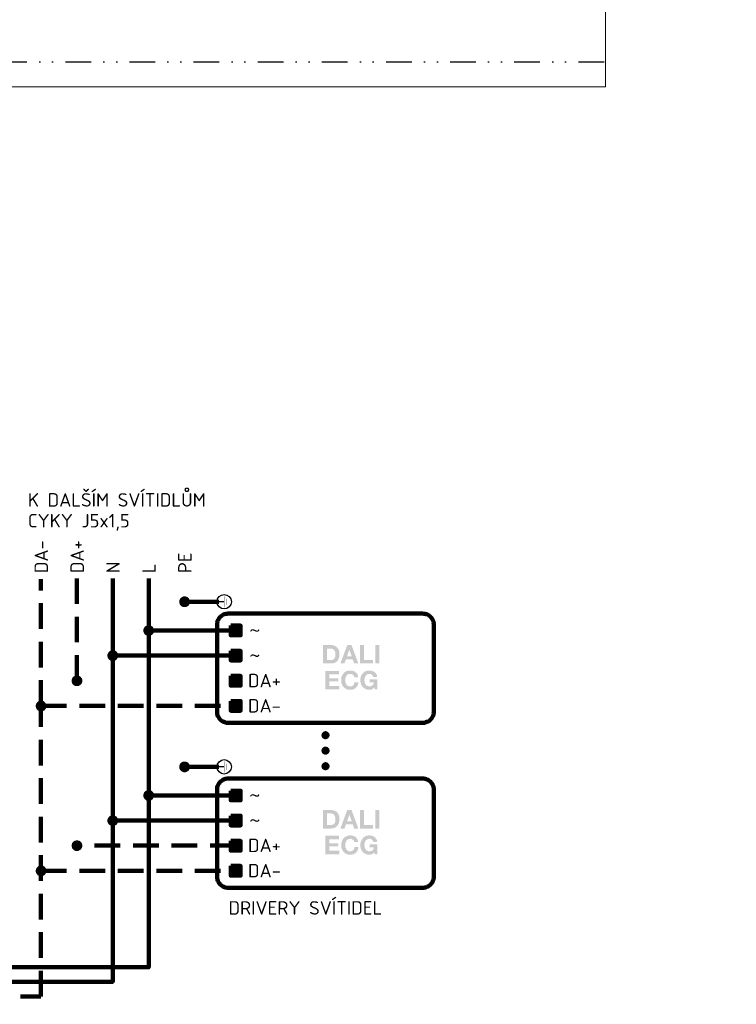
# Model space of a CAD drawing. Extents: x 171565 to 840288, y -737149 to -289557.
# Tile 28 of 59: x 423505 to 430491, y -354772 to -345178. Entities that reach past the tile are written whole.
import ezdxf

# ---------------------------------------------------------------- set-up
doc = ezdxf.new("R2010")
doc.units = 0
doc.header["$MEASUREMENT"] = 0
doc.header["$PDMODE"] = 1
for name, pattern in [('DASHDOT', [1, 0.5, -0.25, 0, -0.25]), ('DASHED2', [0.375, 0.25, -0.125]), ('DIVIDE2', [0.625, 0.25, -0.125, 0, -0.125, 0, -0.125])]:
    doc.linetypes.add(name, pattern=pattern)
for name, color, linetype in [('0_stavba', 7, 'Continuous'), ('3-ZDI_NADP', 1, 'DIVIDE2'), ('E1', 3, 'Continuous')]:
    doc.layers.add(name, color=color, linetype=linetype)
doc.layers.add('H', color=7, linetype='Continuous', lineweight=100)
doc.layers.add('P', color=250, linetype='Continuous', lineweight=100)
doc.styles.add('ad_popis', font='isocpeur.ttf')

# ---------------------------------------------------------------- blocks, each defined once
blk = doc.blocks.new('A$C2DB3110F')
at = {"color": 60}
blk.add_line((0, -216), (0, 0), dxfattribs=at)
for points, const_width in [([(219, -216), (-219, -216)], 20.8), ([(130, -294), (-130, -294)], 20.8), ([(66, -371), (-66, -371)], 10.5)]:
    blk.add_lwpolyline(points, dxfattribs=dict(at, const_width=const_width))

msp = doc.modelspace()

# ---------------------------------------------------------------- hatches: boundary and pattern name
at = {"layer": 'H', "linetype": 'Continuous'}
for points in [[(425112.8, -350797.9), (425123.2, -350797.9), (425133.6, -350802.1), (425141.9, -350806.3), (425150.3, -350812.5), (425156.5, -350820.8), (425160.7, -350829.2), (425164.9, -350839.6), (425164.9, -350850), (425164.9, -350860.4), (425160.7, -350870.8), (425156.5, -350879.2), (425150.3, -350887.5), (425141.9, -350893.8), (425133.6, -350897.9), (425123.2, -350902.1), (425112.8, -350902.1), (425102.4, -350902.1), (425091.9, -350897.9), (425083.6, -350893.8), (425075.3, -350887.5), (425069, -350879.2), (425064.9, -350870.8), (425060.7, -350860.4), (425060.7, -350850), (425060.7, -350839.6), (425064.9, -350829.2), (425069, -350820.8), (425075.3, -350812.5), (425083.6, -350806.3), (425091.9, -350802.1), (425102.4, -350797.9)], [(424762.8, -351078.3), (424773.2, -351078.3), (424783.6, -351082.4), (424791.9, -351086.6), (424800.3, -351092.9), (424806.5, -351101.2), (424810.7, -351109.5), (424814.9, -351119.9), (424814.9, -351130.4), (424814.9, -351140.8), (424810.7, -351151.2), (424806.5, -351159.5), (424800.3, -351167.9), (424791.9, -351174.1), (424783.6, -351178.3), (424773.2, -351182.4), (424762.8, -351182.4), (424752.4, -351182.4), (424741.9, -351178.3), (424733.6, -351174.1), (424725.3, -351167.9), (424719, -351159.5), (424714.9, -351151.2), (424710.7, -351140.8), (424710.7, -351130.4), (424710.7, -351119.9), (424714.9, -351109.5), (424719, -351101.2), (424725.3, -351092.9), (424733.6, -351086.6), (424741.9, -351082.4), (424752.4, -351078.3)], [(425562.8, -351082.4), (425562.8, -351176.2), (425658.6, -351176.2), (425658.6, -351082.4)], [(425841.9, -351126.2), (425837.8, -351132.4), (425833.6, -351136.6), (425827.4, -351140.8), (425819, -351142.9), (425808.6, -351140.8), (425798.2, -351136.6), (425787.8, -351130.4), (425781.5, -351130.4), (425775.3, -351128.3), (425769, -351130.4), (425764.9, -351134.5), (425762.8, -351138.7), (425758.6, -351142.9), (425752.4, -351134.5), (425756.5, -351128.3), (425760.7, -351122), (425769, -351117.9), (425777.4, -351117.9), (425787.8, -351119.9), (425791.9, -351119.9), (425798.2, -351124.1), (425804.4, -351126.2), (425808.6, -351128.3), (425814.9, -351130.4), (425819, -351130.4), (425823.2, -351130.4), (425827.4, -351126.2), (425831.5, -351122), (425835.7, -351115.8)], [(424412.8, -351322), (424423.2, -351324.1), (424433.6, -351326.2), (424441.9, -351330.4), (424450.3, -351336.6), (424456.5, -351344.9), (424460.7, -351353.3), (424464.9, -351363.7), (424464.9, -351374.1), (424464.9, -351384.5), (424460.7, -351394.9), (424456.5, -351403.3), (424450.3, -351411.6), (424441.9, -351417.9), (424433.6, -351424.1), (424423.2, -351426.2), (424412.8, -351428.3), (424402.4, -351426.2), (424391.9, -351424.1), (424383.6, -351417.9), (424375.3, -351411.6), (424369, -351403.3), (424364.9, -351394.9), (424360.7, -351384.5), (424360.7, -351374.1), (424360.7, -351363.7), (424364.9, -351353.3), (424369, -351344.9), (424375.3, -351336.6), (424383.6, -351330.4), (424391.9, -351326.2), (424402.4, -351324.1)], [(425562.8, -351328.3), (425562.8, -351422), (425658.6, -351422), (425658.6, -351328.3)], [(426502.4, -351417.9), (426537.8, -351417.9), (426546.1, -351417.9), (426554.4, -351415.8), (426562.8, -351411.6), (426569, -351405.4), (426575.3, -351399.1), (426579.4, -351388.7), (426581.5, -351384.5), (426581.5, -351378.3), (426583.6, -351372), (426583.6, -351363.7), (426583.6, -351357.4), (426581.5, -351351.2), (426581.5, -351344.9), (426579.4, -351340.8), (426577.4, -351330.4), (426571.1, -351322), (426564.9, -351313.7), (426556.5, -351309.5), (426550.3, -351307.4), (426544, -351305.4), (426537.8, -351305.4), (426531.5, -351305.4), (426502.4, -351305.4), (426502.4, -351417.9), (426462.8, -351272), (426539.9, -351272), (426550.3, -351272), (426558.6, -351274.1), (426564.9, -351274.1), (426573.2, -351278.3), (426579.4, -351280.4), (426587.8, -351284.5), (426594, -351288.7), (426598.2, -351294.9), (426604.4, -351299.1), (426608.6, -351307.4), (426612.8, -351313.7), (426616.9, -351322), (426619, -351330.4), (426621.1, -351340.8), (426621.1, -351349.1), (426623.2, -351361.6), (426621.1, -351369.9), (426621.1, -351380.4), (426619, -351388.7), (426616.9, -351397), (426614.9, -351405.4), (426610.7, -351411.6), (426606.5, -351419.9), (426602.4, -351426.2), (426596.1, -351432.4), (426589.9, -351436.6), (426583.6, -351440.8), (426577.4, -351444.9), (426569, -351447), (426560.7, -351449.1), (426550.3, -351451.2), (426539.9, -351451.2), (426462.8, -351451.2), (426462.8, -351272)], [(426696.1, -351382.4), (426741.9, -351382.4), (426719, -351315.8), (426696.1, -351382.4), (426698.2, -351272), (426739.9, -351272), (426806.5, -351451.2), (426764.9, -351451.2), (426752.4, -351411.6), (426685.7, -351411.6), (426671.1, -351451.2), (426631.5, -351451.2), (426698.2, -351272)], [(426823.2, -351272), (426862.8, -351272), (426862.8, -351417.9), (426950.3, -351417.9), (426950.3, -351451.2), (426823.2, -351451.2)], [(426971.1, -351272), (426971.1, -351451.2), (427010.7, -351451.2), (427010.7, -351272)], [(425841.9, -351369.9), (425837.8, -351376.2), (425833.6, -351382.4), (425827.4, -351386.6), (425819, -351386.6), (425808.6, -351386.6), (425798.2, -351380.4), (425787.8, -351376.2), (425781.5, -351374.1), (425775.3, -351374.1), (425769, -351374.1), (425764.9, -351378.3), (425762.8, -351382.4), (425758.6, -351388.7), (425752.4, -351378.3), (425756.5, -351372), (425760.7, -351367.9), (425769, -351363.7), (425777.4, -351361.6), (425781.5, -351361.6), (425787.8, -351363.7), (425791.9, -351365.8), (425798.2, -351367.9), (425804.4, -351369.9), (425808.6, -351372), (425814.9, -351374.1), (425819, -351376.2), (425823.2, -351374.1), (425827.4, -351369.9), (425831.5, -351365.8), (425835.7, -351361.6)], [(426483.6, -351524.1), (426619, -351524.1), (426619, -351557.4), (426523.2, -351557.4), (426523.2, -351594.9), (426610.7, -351594.9), (426610.7, -351626.2), (426523.2, -351626.2), (426523.2, -351669.9), (426621.1, -351669.9), (426621.1, -351703.3), (426483.6, -351703.3)], [(426766.9, -351584.5), (426764.9, -351578.3), (426762.8, -351572), (426758.6, -351565.8), (426754.4, -351561.6), (426748.2, -351557.4), (426741.9, -351555.4), (426735.7, -351553.3), (426727.4, -351553.3), (426721.1, -351553.3), (426714.9, -351553.3), (426704.4, -351557.4), (426696.1, -351563.7), (426689.9, -351572), (426685.7, -351580.4), (426681.5, -351590.8), (426679.4, -351603.3), (426679.4, -351613.7), (426679.4, -351626.2), (426681.5, -351636.6), (426685.7, -351647), (426689.9, -351655.4), (426696.1, -351663.7), (426704.4, -351669.9), (426714.9, -351672), (426721.1, -351674.1), (426727.4, -351674.1), (426735.7, -351674.1), (426744, -351672), (426750.3, -351667.9), (426756.5, -351663.7), (426760.7, -351657.4), (426764.9, -351651.2), (426766.9, -351642.9), (426769, -351634.5), (426806.5, -351634.5), (426806.5, -351642.9), (426804.4, -351649.1), (426802.4, -351657.4), (426798.2, -351663.7), (426796.1, -351672), (426791.9, -351676.2), (426787.8, -351682.4), (426781.5, -351686.6), (426777.4, -351692.9), (426771.1, -351697), (426764.9, -351699.1), (426758.6, -351703.3), (426750.3, -351705.4), (426744, -351705.4), (426735.7, -351707.4), (426727.4, -351707.4), (426716.9, -351707.4), (426708.6, -351705.4), (426698.2, -351703.3), (426689.9, -351701.2), (426683.6, -351697), (426675.3, -351690.8), (426669, -351686.6), (426662.8, -351680.4), (426658.6, -351674.1), (426652.4, -351665.8), (426648.2, -351659.5), (426646.1, -351651.2), (426641.9, -351642.9), (426641.9, -351632.4), (426639.9, -351624.1), (426639.9, -351613.7), (426639.9, -351603.3), (426641.9, -351594.9), (426641.9, -351584.5), (426646.1, -351576.2), (426648.2, -351567.9), (426652.4, -351561.6), (426658.6, -351553.3), (426662.8, -351547), (426669, -351540.8), (426675.3, -351534.5), (426683.6, -351530.4), (426689.9, -351526.2), (426698.2, -351524.1), (426708.6, -351522), (426716.9, -351519.9), (426727.4, -351519.9), (426735.7, -351519.9), (426741.9, -351519.9), (426748.2, -351522), (426756.5, -351524.1), (426762.8, -351526.2), (426769, -351528.3), (426773.2, -351532.4), (426779.4, -351536.6), (426783.6, -351540.8), (426789.9, -351544.9), (426794, -351551.2), (426796.1, -351555.4), (426800.3, -351561.6), (426802.4, -351569.9), (426804.4, -351576.2), (426804.4, -351584.5)], [(426962.8, -351682.4), (426958.6, -351688.7), (426952.4, -351694.9), (426946.1, -351699.1), (426939.9, -351701.2), (426933.6, -351705.4), (426927.4, -351705.4), (426921.1, -351707.4), (426914.9, -351707.4), (426904.4, -351707.4), (426894, -351705.4), (426885.7, -351703.3), (426877.4, -351701.2), (426869, -351697), (426862.8, -351690.8), (426854.4, -351686.6), (426850.3, -351680.4), (426844, -351674.1), (426839.9, -351665.8), (426835.7, -351659.5), (426831.5, -351651.2), (426829.4, -351642.9), (426827.4, -351632.4), (426827.4, -351624.1), (426825.3, -351613.7), (426827.4, -351603.3), (426827.4, -351594.9), (426829.4, -351584.5), (426831.5, -351576.2), (426835.7, -351567.9), (426839.9, -351561.6), (426844, -351553.3), (426850.3, -351547), (426854.4, -351540.8), (426862.8, -351534.5), (426869, -351530.4), (426877.4, -351526.2), (426885.7, -351524.1), (426894, -351522), (426904.4, -351519.9), (426914.9, -351519.9), (426921.1, -351519.9), (426927.4, -351519.9), (426935.7, -351522), (426941.9, -351524.1), (426948.2, -351526.2), (426954.4, -351528.3), (426958.6, -351532.4), (426964.9, -351534.5), (426969, -351540.8), (426973.2, -351544.9), (426977.4, -351549.1), (426981.5, -351555.4), (426985.7, -351561.6), (426987.8, -351567.9), (426989.9, -351574.1), (426989.9, -351582.4), (426952.4, -351582.4), (426950.3, -351576.2), (426946.1, -351569.9), (426944, -351563.7), (426937.8, -351559.5), (426933.6, -351557.4), (426927.4, -351553.3), (426921.1, -351553.3), (426914.9, -351553.3), (426908.6, -351553.3), (426902.4, -351553.3), (426891.9, -351557.4), (426883.6, -351563.7), (426877.4, -351572), (426871.1, -351580.4), (426869, -351590.8), (426866.9, -351603.3), (426864.9, -351613.7), (426866.9, -351626.2), (426869, -351636.6), (426871.1, -351647), (426877.4, -351655.4), (426883.6, -351663.7), (426891.9, -351669.9), (426902.4, -351672), (426908.6, -351674.1), (426914.9, -351674.1), (426923.2, -351674.1), (426931.5, -351672), (426937.8, -351667.9), (426944, -351663.7), (426950.3, -351659.5), (426952.4, -351651.2), (426956.5, -351644.9), (426956.5, -351634.5), (426916.9, -351634.5), (426916.9, -351605.4), (426991.9, -351605.4), (426991.9, -351703.3), (426966.9, -351703.3)], [(425562.8, -351572), (425562.8, -351665.8), (425658.6, -351665.8), (425658.6, -351572)], [(425562.8, -351817.9), (425562.8, -351911.6), (425658.6, -351911.6), (425658.6, -351817.9)], [(426485.7, -352109.5), (426494, -352111.6), (426500.3, -352113.7), (426508.6, -352117.9), (426512.8, -352122), (426519, -352128.3), (426523.2, -352134.5), (426525.3, -352140.8), (426525.3, -352149.1), (426525.3, -352157.4), (426523.2, -352165.8), (426519, -352172), (426512.8, -352178.3), (426508.6, -352182.4), (426500.3, -352186.6), (426494, -352188.7), (426485.7, -352188.7), (426477.4, -352188.7), (426471.1, -352186.6), (426464.9, -352182.4), (426458.6, -352178.3), (426452.4, -352172), (426450.3, -352165.8), (426448.2, -352157.4), (426446.1, -352149.1), (426448.2, -352140.8), (426450.3, -352134.5), (426452.4, -352128.3), (426458.6, -352122), (426464.9, -352117.9), (426471.1, -352113.7), (426477.4, -352111.6)], [(426485.7, -352261.6), (426494, -352261.6), (426500.3, -352263.7), (426508.6, -352267.9), (426512.8, -352272), (426519, -352278.3), (426523.2, -352284.5), (426525.3, -352292.9), (426525.3, -352301.2), (426525.3, -352309.5), (426523.2, -352315.8), (426519, -352322), (426512.8, -352328.3), (426508.6, -352332.4), (426500.3, -352336.6), (426494, -352338.7), (426485.7, -352340.8), (426477.4, -352338.7), (426471.1, -352336.6), (426464.9, -352332.4), (426458.6, -352328.3), (426452.4, -352322), (426450.3, -352315.8), (426448.2, -352309.5), (426446.1, -352301.2), (426448.2, -352292.9), (426450.3, -352284.5), (426452.4, -352278.3), (426458.6, -352272), (426464.9, -352267.9), (426471.1, -352263.7), (426477.4, -352261.6)], [(425112.8, -352406.3), (425123.2, -352406.3), (425133.6, -352410.4), (425141.9, -352414.6), (425150.3, -352420.8), (425156.5, -352429.2), (425160.7, -352437.5), (425164.9, -352447.9), (425164.9, -352458.3), (425164.9, -352468.8), (425160.7, -352479.2), (425156.5, -352487.5), (425150.3, -352495.8), (425141.9, -352502.1), (425133.6, -352506.3), (425123.2, -352510.4), (425112.8, -352510.4), (425102.4, -352510.4), (425091.9, -352506.3), (425083.6, -352502.1), (425075.3, -352495.8), (425069, -352487.5), (425064.9, -352479.2), (425060.7, -352468.8), (425060.7, -352458.3), (425060.7, -352447.9), (425064.9, -352437.5), (425069, -352429.2), (425075.3, -352420.8), (425083.6, -352414.6), (425091.9, -352410.4), (425102.4, -352406.3)], [(426485.7, -352411.6), (426494, -352413.7), (426500.3, -352415.8), (426508.6, -352417.9), (426512.8, -352424.1), (426519, -352430.4), (426523.2, -352436.6), (426525.3, -352442.9), (426525.3, -352451.2), (426525.3, -352459.5), (426523.2, -352467.9), (426519, -352474.1), (426512.8, -352480.4), (426508.6, -352484.5), (426500.3, -352488.7), (426494, -352490.8), (426485.7, -352490.8), (426477.4, -352490.8), (426471.1, -352488.7), (426464.9, -352484.5), (426458.6, -352480.4), (426452.4, -352474.1), (426450.3, -352467.9), (426448.2, -352459.5), (426446.1, -352451.2), (426448.2, -352442.9), (426450.3, -352436.6), (426452.4, -352430.4), (426458.6, -352424.1), (426464.9, -352417.9), (426471.1, -352415.8), (426477.4, -352413.7)], [(424762.8, -352684.5), (424773.2, -352686.6), (424783.6, -352688.7), (424791.9, -352692.9), (424800.3, -352699.1), (424806.5, -352707.4), (424810.7, -352715.8), (424814.9, -352726.2), (424814.9, -352736.6), (424814.9, -352747), (424810.7, -352757.4), (424806.5, -352765.8), (424800.3, -352774.1), (424791.9, -352780.4), (424783.6, -352786.6), (424773.2, -352788.7), (424762.8, -352790.8), (424752.4, -352788.7), (424741.9, -352786.6), (424733.6, -352780.4), (424725.3, -352774.1), (424719, -352765.8), (424714.9, -352757.4), (424710.7, -352747), (424710.7, -352736.6), (424710.7, -352726.2), (424714.9, -352715.8), (424719, -352707.4), (424725.3, -352699.1), (424733.6, -352692.9), (424741.9, -352688.7), (424752.4, -352686.6)], [(425562.8, -352690.8), (425562.8, -352784.5), (425658.6, -352784.5), (425658.6, -352690.8)], [(425841.9, -352732.4), (425837.8, -352738.7), (425833.6, -352744.9), (425827.4, -352749.1), (425819, -352749.1), (425808.6, -352749.1), (425798.2, -352742.9), (425787.8, -352738.7), (425781.5, -352736.6), (425775.3, -352736.6), (425769, -352736.6), (425764.9, -352740.8), (425762.8, -352744.9), (425758.6, -352751.2), (425752.4, -352740.8), (425756.5, -352734.5), (425760.7, -352730.4), (425769, -352726.2), (425777.4, -352724.1), (425781.5, -352724.1), (425787.8, -352726.2), (425791.9, -352728.3), (425798.2, -352730.4), (425804.4, -352732.4), (425808.6, -352734.5), (425814.9, -352736.6), (425819, -352738.7), (425823.2, -352736.6), (425827.4, -352732.4), (425831.5, -352728.3), (425835.7, -352724.1)], [(426502.4, -353026.2), (426537.8, -353026.2), (426546.1, -353024.1), (426554.4, -353022), (426562.8, -353019.9), (426569, -353013.7), (426575.3, -353005.4), (426579.4, -352997), (426581.5, -352990.8), (426581.5, -352984.5), (426583.6, -352978.3), (426583.6, -352972), (426583.6, -352965.8), (426581.5, -352959.5), (426581.5, -352953.3), (426579.4, -352947), (426577.4, -352936.6), (426571.1, -352928.3), (426564.9, -352922), (426556.5, -352915.8), (426550.3, -352913.7), (426544, -352913.7), (426537.8, -352911.6), (426531.5, -352911.6), (426502.4, -352911.6), (426502.4, -353026.2), (426462.8, -352878.3), (426539.9, -352878.3), (426550.3, -352880.4), (426558.6, -352880.4), (426564.9, -352882.4), (426573.2, -352884.5), (426579.4, -352888.7), (426587.8, -352890.8), (426594, -352897), (426598.2, -352901.2), (426604.4, -352907.4), (426608.6, -352913.7), (426612.8, -352919.9), (426616.9, -352928.3), (426619, -352936.6), (426621.1, -352947), (426621.1, -352957.4), (426623.2, -352967.9), (426621.1, -352978.3), (426621.1, -352986.6), (426619, -352994.9), (426616.9, -353003.3), (426614.9, -353011.6), (426610.7, -353019.9), (426606.5, -353026.2), (426602.4, -353032.4), (426596.1, -353038.7), (426589.9, -353042.9), (426583.6, -353049.1), (426577.4, -353051.2), (426569, -353055.4), (426560.7, -353057.4), (426550.3, -353057.4), (426539.9, -353059.5), (426462.8, -353059.5), (426462.8, -352878.3)], [(426696.1, -352988.7), (426741.9, -352988.7), (426719, -352924.1), (426696.1, -352988.7), (426698.2, -352878.3), (426739.9, -352878.3), (426806.5, -353059.5), (426764.9, -353059.5), (426752.4, -353017.9), (426685.7, -353017.9), (426671.1, -353059.5), (426631.5, -353059.5), (426698.2, -352878.3)], [(426823.2, -352878.3), (426862.8, -352878.3), (426862.8, -353026.2), (426950.3, -353026.2), (426950.3, -353059.5), (426823.2, -353059.5)], [(426971.1, -352878.3), (426971.1, -353059.5), (427010.7, -353059.5), (427010.7, -352878.3)], [(424412.8, -352930.4), (424423.2, -352930.4), (424433.6, -352934.5), (424441.9, -352938.7), (424450.3, -352944.9), (424456.5, -352953.3), (424460.7, -352961.6), (424464.9, -352972), (424464.9, -352982.4), (424464.9, -352992.9), (424460.7, -353003.3), (424456.5, -353011.6), (424450.3, -353019.9), (424441.9, -353026.2), (424433.6, -353030.4), (424423.2, -353034.5), (424412.8, -353034.5), (424402.4, -353034.5), (424391.9, -353030.4), (424383.6, -353026.2), (424375.3, -353019.9), (424369, -353011.6), (424364.9, -353003.3), (424360.7, -352992.9), (424360.7, -352982.4), (424360.7, -352972), (424364.9, -352961.6), (424369, -352953.3), (424375.3, -352944.9), (424383.6, -352938.7), (424391.9, -352934.5), (424402.4, -352930.4)], [(425562.8, -352934.5), (425562.8, -353028.3), (425658.6, -353028.3), (425658.6, -352934.5)], [(425841.9, -352978.3), (425837.8, -352984.5), (425833.6, -352988.7), (425827.4, -352992.9), (425819, -352994.9), (425808.6, -352992.9), (425798.2, -352988.7), (425787.8, -352982.4), (425781.5, -352980.4), (425775.3, -352980.4), (425769, -352982.4), (425764.9, -352984.5), (425762.8, -352990.8), (425758.6, -352994.9), (425752.4, -352986.6), (425756.5, -352980.4), (425760.7, -352974.1), (425769, -352969.9), (425777.4, -352967.9), (425787.8, -352969.9), (425791.9, -352972), (425798.2, -352974.1), (425804.4, -352978.3), (425808.6, -352980.4), (425814.9, -352982.4), (425819, -352982.4), (425823.2, -352982.4), (425827.4, -352978.3), (425831.5, -352974.1), (425835.7, -352967.9)], [(426483.6, -353130.4), (426619, -353130.4), (426619, -353163.7), (426523.2, -353163.7), (426523.2, -353203.3), (426610.7, -353203.3), (426610.7, -353232.4), (426523.2, -353232.4), (426523.2, -353276.2), (426621.1, -353276.2), (426621.1, -353309.5), (426483.6, -353309.5)], [(426766.9, -353190.8), (426764.9, -353184.5), (426762.8, -353178.3), (426758.6, -353174.1), (426754.4, -353167.9), (426748.2, -353165.8), (426741.9, -353161.6), (426735.7, -353159.5), (426727.4, -353159.5), (426721.1, -353159.5), (426714.9, -353161.6), (426704.4, -353165.8), (426696.1, -353169.9), (426689.9, -353178.3), (426685.7, -353188.7), (426681.5, -353199.1), (426679.4, -353209.5), (426679.4, -353222), (426679.4, -353232.4), (426681.5, -353242.9), (426685.7, -353253.3), (426689.9, -353261.6), (426696.1, -353269.9), (426704.4, -353276.2), (426714.9, -353280.4), (426721.1, -353280.4), (426727.4, -353282.4), (426735.7, -353280.4), (426744, -353278.3), (426750.3, -353274.1), (426756.5, -353269.9), (426760.7, -353263.7), (426764.9, -353257.4), (426766.9, -353249.1), (426769, -353240.8), (426806.5, -353240.8), (426806.5, -353249.1), (426804.4, -353257.4), (426802.4, -353263.7), (426798.2, -353272), (426796.1, -353278.3), (426791.9, -353284.5), (426787.8, -353290.8), (426781.5, -353294.9), (426777.4, -353299.1), (426771.1, -353303.3), (426764.9, -353307.4), (426758.6, -353309.5), (426750.3, -353311.6), (426744, -353313.7), (426735.7, -353313.7), (426727.4, -353313.7), (426716.9, -353313.7), (426708.6, -353313.7), (426698.2, -353309.5), (426689.9, -353307.4), (426683.6, -353303.3), (426675.3, -353299.1), (426669, -353292.9), (426662.8, -353286.6), (426658.6, -353280.4), (426652.4, -353274.1), (426648.2, -353265.8), (426646.1, -353257.4), (426641.9, -353249.1), (426641.9, -353240.8), (426639.9, -353230.4), (426639.9, -353222), (426639.9, -353211.6), (426641.9, -353201.2), (426641.9, -353192.9), (426646.1, -353184.5), (426648.2, -353176.2), (426652.4, -353167.9), (426658.6, -353159.5), (426662.8, -353153.3), (426669, -353147), (426675.3, -353142.9), (426683.6, -353138.7), (426689.9, -353134.5), (426698.2, -353130.4), (426708.6, -353128.3), (426716.9, -353126.2), (426727.4, -353126.2), (426735.7, -353126.2), (426741.9, -353128.3), (426748.2, -353128.3), (426756.5, -353130.4), (426762.8, -353132.4), (426769, -353136.6), (426773.2, -353138.7), (426779.4, -353142.9), (426783.6, -353147), (426789.9, -353153.3), (426794, -353157.4), (426796.1, -353163.7), (426800.3, -353169.9), (426802.4, -353176.2), (426804.4, -353184.5), (426804.4, -353190.8)], [(426962.8, -353290.8), (426958.6, -353297), (426952.4, -353301.2), (426946.1, -353305.4), (426939.9, -353309.5), (426933.6, -353311.6), (426927.4, -353313.7), (426921.1, -353313.7), (426914.9, -353313.7), (426904.4, -353313.7), (426894, -353313.7), (426885.7, -353309.5), (426877.4, -353307.4), (426869, -353303.3), (426862.8, -353299.1), (426854.4, -353292.9), (426850.3, -353286.6), (426844, -353280.4), (426839.9, -353274.1), (426835.7, -353265.8), (426831.5, -353257.4), (426829.4, -353249.1), (426827.4, -353240.8), (426827.4, -353230.4), (426825.3, -353222), (426827.4, -353211.6), (426827.4, -353201.2), (426829.4, -353192.9), (426831.5, -353184.5), (426835.7, -353176.2), (426839.9, -353167.9), (426844, -353159.5), (426850.3, -353153.3), (426854.4, -353147), (426862.8, -353142.9), (426869, -353138.7), (426877.4, -353134.5), (426885.7, -353130.4), (426894, -353128.3), (426904.4, -353126.2), (426914.9, -353126.2), (426921.1, -353126.2), (426927.4, -353128.3), (426935.7, -353128.3), (426941.9, -353130.4), (426948.2, -353132.4), (426954.4, -353136.6), (426958.6, -353138.7), (426964.9, -353142.9), (426969, -353147), (426973.2, -353151.2), (426977.4, -353157.4), (426981.5, -353161.6), (426985.7, -353167.9), (426987.8, -353176.2), (426989.9, -353182.4), (426989.9, -353190.8), (426952.4, -353190.8), (426950.3, -353182.4), (426946.1, -353176.2), (426944, -353172), (426937.8, -353167.9), (426933.6, -353163.7), (426927.4, -353161.6), (426921.1, -353159.5), (426914.9, -353159.5), (426908.6, -353159.5), (426902.4, -353161.6), (426891.9, -353165.8), (426883.6, -353169.9), (426877.4, -353178.3), (426871.1, -353188.7), (426869, -353199.1), (426866.9, -353209.5), (426864.9, -353222), (426866.9, -353232.4), (426869, -353242.9), (426871.1, -353253.3), (426877.4, -353261.6), (426883.6, -353269.9), (426891.9, -353276.2), (426902.4, -353280.4), (426908.6, -353280.4), (426914.9, -353282.4), (426923.2, -353280.4), (426931.5, -353278.3), (426937.8, -353276.2), (426944, -353272), (426950.3, -353265.8), (426952.4, -353259.5), (426956.5, -353251.2), (426956.5, -353242.9), (426916.9, -353242.9), (426916.9, -353213.7), (426991.9, -353213.7), (426991.9, -353309.5), (426966.9, -353309.5)], [(425562.8, -353180.4), (425562.8, -353274.1), (425658.6, -353274.1), (425658.6, -353180.4)], [(425562.8, -353424.1), (425562.8, -353517.9), (425658.6, -353517.9), (425658.6, -353424.1)]]:
    msp.add_hatch(color=0, dxfattribs=at).paths.add_polyline_path(points)
at = {"layer": 'H', "linetype": 'DASHDOT'}
for points in [[(424062.8, -351567.9), (424073.2, -351569.9), (424083.6, -351572), (424091.9, -351576.2), (424100.3, -351582.4), (424106.5, -351590.8), (424112.8, -351599.1), (424114.9, -351609.5), (424116.9, -351619.9), (424114.9, -351630.4), (424112.8, -351640.8), (424106.5, -351649.1), (424100.3, -351657.4), (424091.9, -351663.7), (424083.6, -351667.9), (424073.2, -351672), (424062.8, -351672), (424052.4, -351672), (424044, -351667.9), (424033.6, -351663.7), (424027.4, -351657.4), (424019, -351649.1), (424014.9, -351640.8), (424012.8, -351630.4), (424010.7, -351619.9), (424012.8, -351609.5), (424014.9, -351599.1), (424019, -351590.8), (424027.4, -351582.4), (424033.6, -351576.2), (424044, -351572), (424052.4, -351569.9)], [(423712.8, -351811.6), (423725.3, -351813.7), (423733.6, -351815.8), (423744, -351822), (423750.3, -351828.3), (423756.5, -351836.6), (423762.8, -351844.9), (423764.9, -351855.4), (423766.9, -351865.8), (423764.9, -351876.2), (423762.8, -351886.6), (423756.5, -351894.9), (423750.3, -351903.3), (423744, -351909.5), (423733.6, -351913.7), (423725.3, -351915.8), (423712.8, -351917.9), (423702.4, -351915.8), (423694, -351913.7), (423683.6, -351909.5), (423677.4, -351903.3), (423671.1, -351894.9), (423664.9, -351886.6), (423662.8, -351876.2), (423660.7, -351865.8), (423662.8, -351855.4), (423664.9, -351844.9), (423671.1, -351836.6), (423677.4, -351828.3), (423683.6, -351822), (423694, -351815.8), (423702.4, -351813.7)], [(424062.8, -353174.1), (424073.2, -353176.2), (424083.6, -353178.3), (424091.9, -353182.4), (424100.3, -353188.7), (424106.5, -353197), (424112.8, -353205.4), (424114.9, -353215.8), (424116.9, -353226.2), (424114.9, -353236.6), (424112.8, -353247), (424106.5, -353255.4), (424100.3, -353263.7), (424091.9, -353269.9), (424083.6, -353274.1), (424073.2, -353278.3), (424062.8, -353278.3), (424052.4, -353278.3), (424044, -353274.1), (424033.6, -353269.9), (424027.4, -353263.7), (424019, -353255.4), (424014.9, -353247), (424012.8, -353236.6), (424010.7, -353226.2), (424012.8, -353215.8), (424014.9, -353205.4), (424019, -353197), (424027.4, -353188.7), (424033.6, -353182.4), (424044, -353178.3), (424052.4, -353176.2)], [(423712.8, -353417.9), (423725.3, -353419.9), (423733.6, -353422), (423744, -353428.3), (423750.3, -353434.5), (423756.5, -353442.9), (423762.8, -353451.2), (423764.9, -353461.6), (423766.9, -353472), (423764.9, -353482.4), (423762.8, -353492.9), (423756.5, -353501.2), (423750.3, -353509.5), (423744, -353515.8), (423733.6, -353519.9), (423725.3, -353522), (423712.8, -353524.1), (423702.4, -353522), (423694, -353519.9), (423683.6, -353515.8), (423677.4, -353509.5), (423671.1, -353501.2), (423664.9, -353492.9), (423662.8, -353482.4), (423660.7, -353472), (423662.8, -353461.6), (423664.9, -353451.2), (423671.1, -353442.9), (423677.4, -353434.5), (423683.6, -353428.3), (423694, -353422), (423702.4, -353419.9)]]:
    msp.add_hatch(color=0, dxfattribs=at).paths.add_polyline_path(points)

# ---------------------------------------------------------------- linework, layer by layer
at = {"layer": '0_stavba', "linetype": 'Continuous', "lineweight": 0, "ltscale": 300}
for p in [(429214.1, -344258.4, -1723.8), (421864.1, -345833.4, -1723.8)]:
    msp.add_line(p, (429214.1, -345833.4, -1723.8), dxfattribs=at)
for p in [(426245.9, -353692.1, -2547.6), (426605.9, -353692.1, -2547.6), (426605.9, -353692.1, -2547.6), (426965.9, -353692.1, -2547.6), (427325.9, -353692.1, -2547.6), (427685.9, -353692.1, -2547.6), (428045.9, -353692.1, -2547.6), (425275.9, -354522.2, 747.6), (428075.9, -354522.2, 747.6), (426375.9, -354772.2, -1723.8), (430490.9, -354722.2, -1723.8)]:
    msp.add_point(p, dxfattribs=at)
at = {"layer": '3-ZDI_NADP', "color": 7, "ltscale": 1000}
msp.add_line((403944.1, -345588.4, -2547.6), (429214.1, -345588.4, -2547.6), dxfattribs=at)
at = {"layer": 'E1', "color": 7}
for centre in [(425498.3, -350849.6, 900), (425498.3, -352457.9, 900)]:
    msp.add_circle(centre, 70.2, dxfattribs=at)
at = {"layer": 'P', "color": 0, "linetype": 'DASHED2', "ltscale": 1000}
for p, q in [((423712.8, -351863.7, 900), (423712.8, -350628.8, 900)), ((424062.8, -351619.9, 900), (424062.8, -350623.9, 900))]:
    msp.add_line(p, q, dxfattribs=at)
at = {"layer": 'P', "color": 0, "linetype": 'Continuous', "elevation": 900}
for points in [[(420826.8, -353930.4), (420826.8, -354552.9), (424412.8, -354552.9), (424412.8, -350624.1)], [(421087.2, -353930.4), (421087.2, -354411.2), (424762.8, -354411.2), (424762.8, -350624.1)], [(425112.8, -350850), (425447.4, -350850)], [(427433.6, -350963.7), (427444, -350965.8), (427454.4, -350965.8), (427464.9, -350969.9), (427475.3, -350972), (427485.7, -350978.3), (427494, -350982.4), (427502.4, -350988.7), (427510.7, -350997), (427516.9, -351003.3), (427523.2, -351011.6), (427529.4, -351022), (427533.6, -351030.4), (427537.8, -351040.8), (427539.9, -351051.2), (427541.9, -351061.6), (427541.9, -351074.1), (427541.9, -351919.9), (427541.9, -351932.4), (427539.9, -351942.9), (427537.8, -351953.3), (427533.6, -351963.7), (427529.4, -351972), (427523.2, -351982.4), (427516.9, -351990.8), (427510.7, -351997), (427502.4, -352005.4), (427494, -352011.6), (427485.7, -352015.8), (427475.3, -352019.9), (427464.9, -352024.1), (427454.4, -352028.3), (427444, -352028.3), (427433.6, -352030.4), (425537.8, -352030.4), (425527.4, -352028.3), (425516.9, -352028.3), (425506.5, -352024.1), (425496.1, -352019.9), (425485.7, -352015.8), (425477.4, -352011.6), (425469, -352005.4), (425460.7, -351997), (425454.4, -351990.8), (425448.2, -351982.4), (425441.9, -351972), (425437.8, -351963.7), (425433.6, -351953.3), (425431.5, -351942.9), (425429.4, -351932.4), (425429.4, -351919.9), (425429.4, -351074.1), (425429.4, -351061.6), (425431.5, -351051.2), (425433.6, -351040.8), (425437.8, -351030.4), (425441.9, -351022), (425448.2, -351011.6), (425454.4, -351003.3), (425460.7, -350997), (425469, -350988.7), (425477.4, -350982.4), (425485.7, -350978.3), (425496.1, -350972), (425506.5, -350969.9), (425516.9, -350965.8), (425527.4, -350965.8), (425537.8, -350963.7), (427433.6, -350963.7)], [(424762.8, -351130.4), (425610.7, -351130.4)], [(425562.8, -351082.4), (425562.8, -351176.2), (425658.6, -351176.2), (425658.6, -351082.4), (425562.8, -351082.4)], [(425562.8, -351328.3), (425562.8, -351422), (425658.6, -351422), (425658.6, -351328.3), (425562.8, -351328.3)], [(424412.8, -351374.1), (425610.7, -351374.1)], [(425562.8, -351572), (425562.8, -351665.8), (425658.6, -351665.8), (425658.6, -351572), (425562.8, -351572)], [(425562.8, -351817.9), (425562.8, -351911.6), (425658.6, -351911.6), (425658.6, -351817.9), (425562.8, -351817.9)], [(425112.8, -352458.3), (425447.4, -352458.3)], [(427433.6, -352572), (427444, -352572), (427454.4, -352574.1), (427464.9, -352576.2), (427475.3, -352580.4), (427485.7, -352584.5), (427494, -352590.8), (427502.4, -352597), (427510.7, -352603.3), (427516.9, -352611.6), (427523.2, -352619.9), (427529.4, -352628.3), (427533.6, -352638.7), (427537.8, -352647), (427539.9, -352657.4), (427541.9, -352669.9), (427541.9, -352680.4), (427541.9, -353528.3), (427541.9, -353538.7), (427539.9, -353549.1), (427537.8, -353559.5), (427533.6, -353569.9), (427529.4, -353580.4), (427523.2, -353588.7), (427516.9, -353597), (427510.7, -353605.4), (427502.4, -353611.6), (427494, -353617.9), (427485.7, -353624.1), (427475.3, -353628.3), (427464.9, -353632.4), (427454.4, -353634.5), (427444, -353636.6), (427433.6, -353636.6), (425537.8, -353636.6), (425527.4, -353636.6), (425516.9, -353634.5), (425506.5, -353632.4), (425496.1, -353628.3), (425485.7, -353624.1), (425477.4, -353617.9), (425469, -353611.6), (425460.7, -353605.4), (425454.4, -353597), (425448.2, -353588.7), (425441.9, -353580.4), (425437.8, -353569.9), (425433.6, -353559.5), (425431.5, -353549.1), (425429.4, -353538.7), (425429.4, -353528.3), (425429.4, -352680.4), (425429.4, -352669.9), (425431.5, -352657.4), (425433.6, -352647), (425437.8, -352638.7), (425441.9, -352628.3), (425448.2, -352619.9), (425454.4, -352611.6), (425460.7, -352603.3), (425469, -352597), (425477.4, -352590.8), (425485.7, -352584.5), (425496.1, -352580.4), (425506.5, -352576.2), (425516.9, -352574.1), (425527.4, -352572), (425537.8, -352572), (427433.6, -352572)], [(424762.8, -352736.6), (425610.7, -352736.6)], [(425562.8, -352690.8), (425562.8, -352784.5), (425658.6, -352784.5), (425658.6, -352690.8), (425562.8, -352690.8)], [(425562.8, -352934.5), (425562.8, -353028.3), (425658.6, -353028.3), (425658.6, -352934.5), (425562.8, -352934.5)], [(424412.8, -352982.4), (425610.7, -352982.4)], [(425562.8, -353180.4), (425562.8, -353274.1), (425658.6, -353274.1), (425658.6, -353180.4), (425562.8, -353180.4)], [(425562.8, -353424.1), (425562.8, -353517.9), (425658.6, -353517.9), (425658.6, -353424.1), (425562.8, -353424.1)]]:
    msp.add_lwpolyline(points, dxfattribs=at)
at = {"layer": 'P', "color": 0, "linetype": 'DASHED2', "ltscale": 1000, "elevation": 900}
for points in [[(420512.2, -353930.4), (420512.2, -354694.5), (423712.8, -354694.5), (423712.8, -351863.7), (425610.7, -351863.7)], [(425610.7, -353226.2), (424062.8, -353226.2)], [(423712.8, -353472), (425610.7, -353472)]]:
    msp.add_lwpolyline(points, dxfattribs=at)

# ---------------------------------------------------------------- block references
at = {"layer": 'E1', "color": 7, "xscale": 0.2390625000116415, "yscale": 0.2390625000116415, "zscale": 0.2390625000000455, "rotation": 90}
for p in [(425447.4, -350850, 900), (425447.4, -352458.3, 900)]:
    msp.add_blockref('A$C2DB3110F', p, dxfattribs=at)

# ---------------------------------------------------------------- texts
at = {"style": 'ad_popis'}
for s, p in [('K DALŠÍM SVÍTIDLŮM', (423585.2, -349922.7, 900)), ('CYKY J5x1,5', (423585.2, -350125.5, 900)), ('DA+', (425730.8, -351683, 900)), ('DA-', (425730.8, -351928.8, 900)), ('DA+', (425730.8, -353289.2, 900)), ('DA-', (425730.8, -353535.1, 900)), ('DRIVERY SVÍTIDEL', (425540.2, -353898.4, 900))]:
    msp.add_text(s, height=131.25, dxfattribs=at).set_placement(p)
for s, height, p in [('DA-', 131.25, (423781.2, -350571.4, 900)), ('DA+', 131.25, (424131.2, -350571.4, 900)), ('PE', 131.25, (425181.2, -350571.4, 900)), ('N', 131.2, (424481.2, -350571.4, 900)), ('L', 131.2, (424831.2, -350571.4, 900))]:
    msp.add_text(s, height=height, rotation=90, dxfattribs=at).set_placement(p)

doc.saveas('drawing.dxf')
